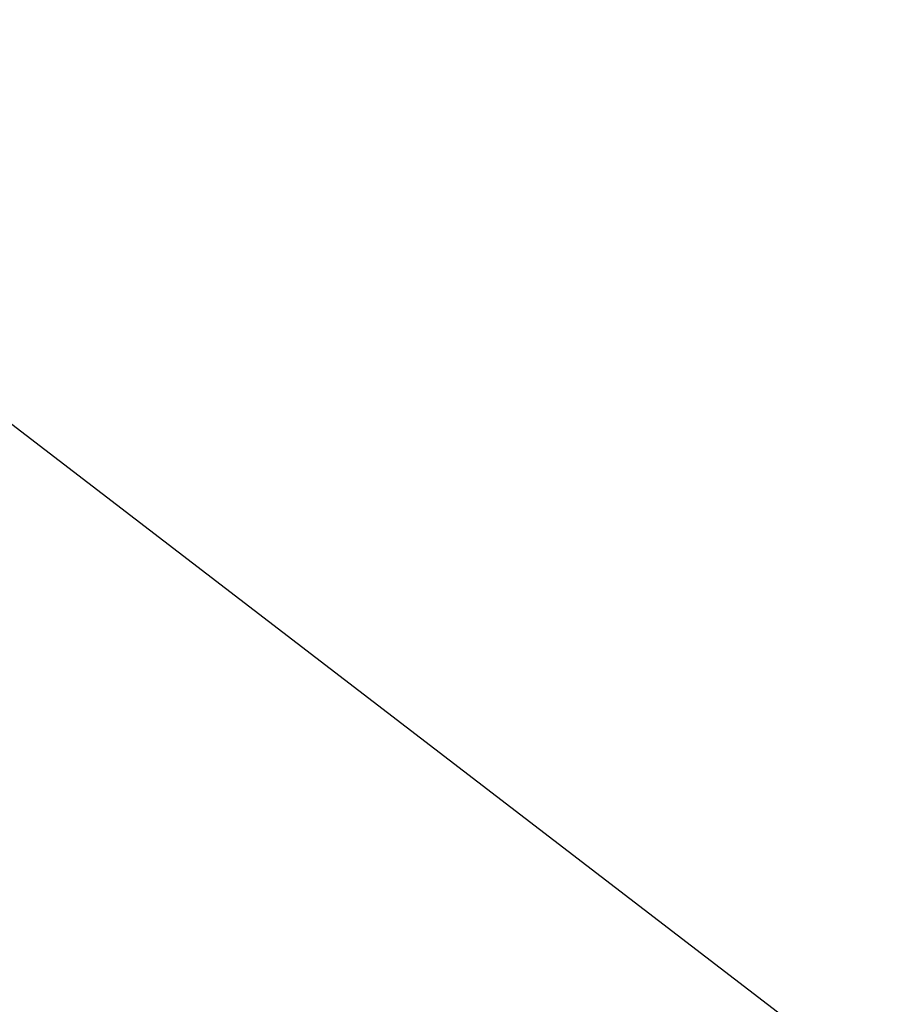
# Model space of a CAD drawing. Extents: x 5 to 504, y 5 to 504.
# Tile 161 of 256: x 244.0228 to 244.0653, y 237.2701 to 237.3179. Entities that reach past the tile are written whole.
import ezdxf

# ---------------------------------------------------------------- set-up
doc = ezdxf.new("R2010")
doc.units = 0
doc.layers.get('0').update_dxf_attribs({"color": 13, "linetype": 'CONTINUOUS'})

# ---------------------------------------------------------------- blocks, each defined once
blk = doc.blocks.new('GROUP_22')
for p, q in [((10.101348, 2.855032, 2.25), (6.001192, 6.001192, 2.25)), ((10.101348, 2.855032, 0.75), (6.001192, 6.001192, 0.75))]:
    blk.add_line(p, q)
blk = doc.blocks.new('GROUP_23')
blk.add_blockref('GROUP_22', (227.860683, 227.898394, 114.27115))
blk = doc.blocks.new('GROUP_11')
mesh = blk.add_polyface()
corners = [(22.901927, 57.791728, 74.9), (29.620717, 58.233392, 71), (24.096712, 55.814713, 71), (28.978333, 60.452275, 74.9)]
mesh.append_faces([[corners[k] for k in face] for face in [(0, 1, 2), (1, 0, 3)]], dxfattribs={"vtx0": -1})
mesh = blk.add_polyface()
corners = [(19.386933, 52.04873, 71), (24.096712, 55.814713, 65), (19.386933, 52.04873, 65), (24.096712, 55.814713, 71)]
mesh.append_faces([[corners[k] for k in face] for face in [(0, 1, 2), (1, 0, 3)]], dxfattribs={"vtx0": -1})
blk = doc.blocks.new('GROUP_30')
at = {"xscale": 0.4000000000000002, "yscale": 0.4000000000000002, "zscale": 0.4000000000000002}
blk.add_blockref('GROUP_23', (-0.571226, -0.571226, -39.90846), dxfattribs=at)
at = {"extrusion": (0, -9.4369e-16, -1), "xscale": 0.3399999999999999, "yscale": 0.3399999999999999, "zscale": 0.4000000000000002, "rotation": 180}
blk.add_blockref('GROUP_11', (-86.33207, 110.80878, -38.8), dxfattribs=at)
blk = doc.blocks.new('GROUP_2')
at = {"xscale": 2.5, "yscale": 2.5, "zscale": 2.5}
blk.add_blockref('GROUP_30', (3.254959, 3.008937, 100.352983), dxfattribs=at)

msp = doc.modelspace()

# ---------------------------------------------------------------- block references
msp.add_blockref('GROUP_2', (4.53896, 4.729547))

doc.saveas('drawing.dxf')
